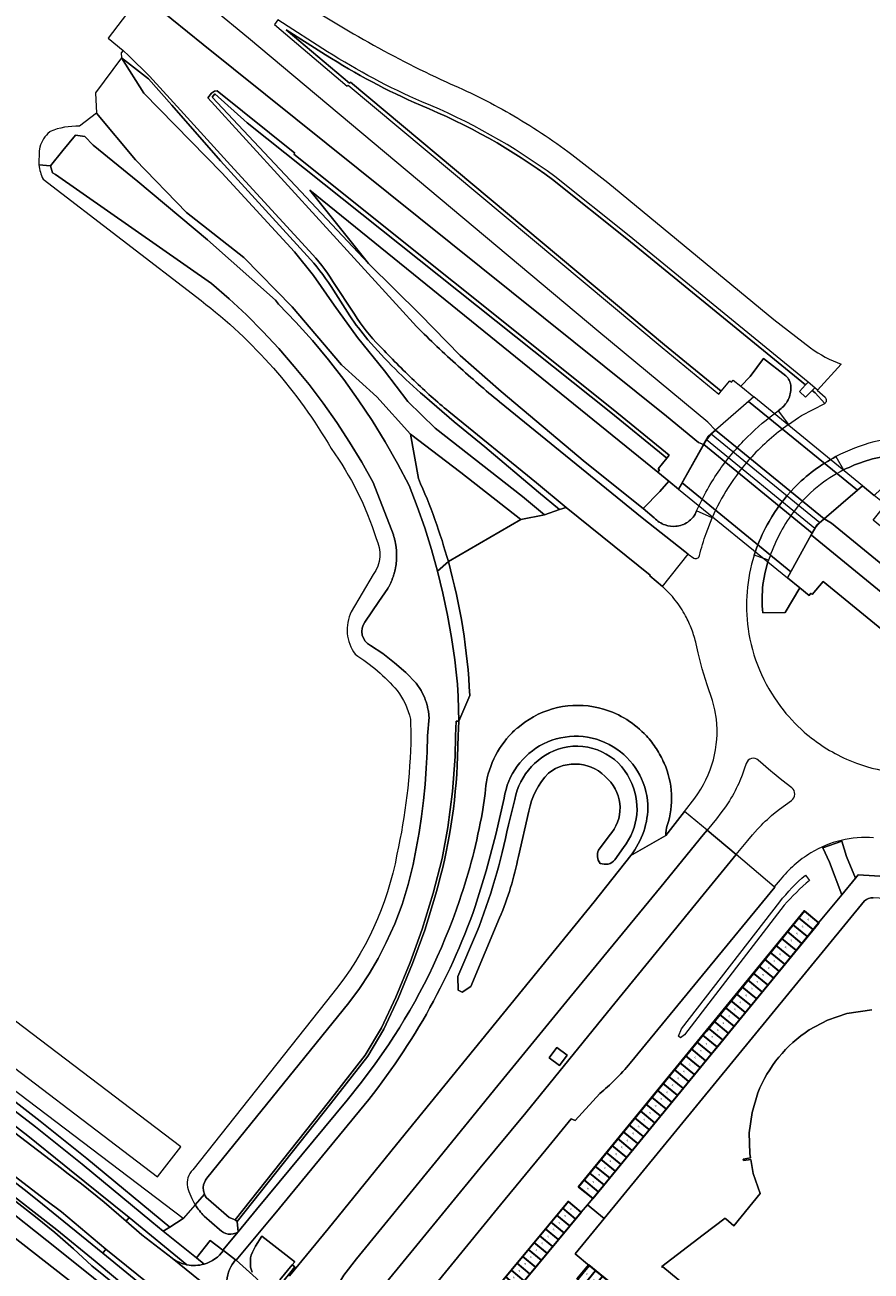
# Model space of a CAD drawing. Header units: metres. Extents: x 93008 to 98406, y 448779 to 454332.
# Tile 115 of 136: x 95317 to 95545, y 451906 to 452241. Entities that reach past the tile are written whole.
import ezdxf
from ezdxf.enums import TextEntityAlignment as Align

# ---------------------------------------------------------------- set-up
doc = ezdxf.new("R2010")
doc.units = ezdxf.units.M
doc.header["$MEASUREMENT"] = 0
for name, color, linetype, lineweight in [('B-PV-VW-MARKERING_PARKEERVAK-G', 7, 'Continuous', 35), ('B-PV-VW-MARKERING_PARKEERVAK-SCHEDING-G', 7, 'Continuous', 35), ('B-RO-VH-VERHARDING_ASFALT-PRIM-V', 11, 'Continuous', 18), ('X-XX-AL-REFERENTIE_IMAGE-G', 7, 'Continuous', 18)]:
    doc.layers.add(name, color=color, linetype=linetype, lineweight=lineweight)
doc.layers.add('B-PV-VW-MARKERING_PARKEERVAK-T', color=7, linetype='Continuous', lineweight=25, plot=False)
for name, color, linetype, lineweight, true_color in [('B-RO-GR-BEPLANTING_CULTUUR_VASTE PLANTENVAK-V', 7, 'Continuous', 18, 0xa5a552), ('B-RO-IE-TERREINAFSCHEIDING_KUNSTMATIG_MUUR-V', 7, 'Continuous', 18, 0xb7b7b7), ('B-RO-KW-KUNSTWERK_DEK-V', 7, 'Continuous', 18, 0xb7b7b7), ('B-RO-OG-BEBOUWING-V', 7, 'Continuous', 18, 0xdc7869), ('B-RO-OG-TERREIN_CULTUURSCHEIDING-V', 7, 'Continuous', 18, 0x28c846), ('B-RO-OG-TERREIN_ONBEGROEID-V', 7, 'Continuous', 18, 0xf0e1b4), ('B-RO-OG-WATER-V', 7, 'Continuous', 18, 0xafcde1), ('B-RO-OG-WATER_GREPPEL-V', 7, 'Continuous', 18, 0xafcde1), ('B-RO-OG-WATER_SLOOT-V', 7, 'Continuous', 18, 0xafcde1), ('B-RO-VH-VERHARDING_BEDRIJFSVLOERPLAAT-V', 7, 'Continuous', 18, 0xcdcdcd), ('B-RO-VH-VERHARDING_BETONSTRAATSTEEN-V', 7, 'Continuous', 18, 0xcdcdcd), ('B-RO-VH-VERHARDING_GRASBETONSTEEN-V', 7, 'Continuous', 18, 0xcdcdcd), ('B-RO-VH-VERHARDING_OPEN-V', 7, 'Continuous', 18, 0xd7aa8c), ('B-RO-VH-VERHARDING_TEGEL-V', 7, 'Continuous', 18, 0xcdcdcd)]:
    doc.layers.add(name, color=color, linetype=linetype, lineweight=lineweight, true_color=true_color)
doc.styles.get("Standard").update_dxf_attribs({"font": 'arial.ttf'})
picture_1 = doc.add_image_def('image1.jpg', size_in_pixel=(3507, 4960))

# ---------------------------------------------------------------- blocks, each defined once
blk = doc.blocks.new('-P')
at = {"layer": 'B-PV-VW-MARKERING_PARKEERVAK-T'}
blk.add_text('P', height=0.5, dxfattribs=at).set_placement((0, 0), align=Align.MIDDLE_CENTER)
blk = doc.blocks.new('*U43')
at = {"layer": 'B-PV-VW-MARKERING_PARKEERVAK-G'}
blk.add_lwpolyline([(0, 0), (115.2, 0), (115.2, 5), (0, 5)], close=True, dxfattribs=at)
at = {"layer": 'B-PV-VW-MARKERING_PARKEERVAK-SCHEDING-G'}
for p, q in [((2.4, 0), (2.4, 5)), ((4.8, 0), (4.8, 5)), ((7.2, 0), (7.2, 5)), ((9.6, 0), (9.6, 5)), ((12, 0), (12, 5)), ((14.4, 0), (14.4, 5)), ((16.8, 0), (16.8, 5)), ((19.2, 0), (19.2, 5)), ((21.6, 0), (21.6, 5)), ((24, 0), (24, 5)), ((26.4, 0), (26.4, 5)), ((28.8, 0), (28.8, 5)), ((31.2, 0), (31.2, 5)), ((33.6, 0), (33.6, 5)), ((36, 0), (36, 5)), ((38.4, 0), (38.4, 5)), ((40.8, 0), (40.8, 5)), ((43.2, 0), (43.2, 5)), ((45.6, 0), (45.6, 5)), ((48, 0), (48, 5)), ((50.4, 0), (50.4, 5)), ((52.8, 0), (52.8, 5)), ((55.2, 0), (55.2, 5)), ((57.6, 0), (57.6, 5)), ((60, 0), (60, 5)), ((62.4, 0), (62.4, 5)), ((64.8, 0), (64.8, 5)), ((67.2, 0), (67.2, 5)), ((69.6, 0), (69.6, 5)), ((72, 0), (72, 5)), ((74.4, 0), (74.4, 5)), ((76.8, 0), (76.8, 5)), ((79.2, 0), (79.2, 5)), ((81.6, 0), (81.6, 5)), ((84, 0), (84, 5)), ((86.4, 0), (86.4, 5)), ((88.8, 0), (88.8, 5)), ((91.2, 0), (91.2, 5)), ((93.6, 0), (93.6, 5)), ((96, 0), (96, 5)), ((98.4, 0), (98.4, 5)), ((100.8, 0), (100.8, 5)), ((103.2, 0), (103.2, 5)), ((105.6, 0), (105.6, 5)), ((108, 0), (108, 5)), ((110.4, 0), (110.4, 5)), ((112.8, 0), (112.8, 5)), ((115.2, 0), (115.2, 5))]:
    blk.add_line(p, q, dxfattribs=at)
at = {"layer": 'B-PV-VW-MARKERING_PARKEERVAK-T'}
for p in [(1.26, 2.67), (3.66, 2.67), (6.06, 2.67), (8.46, 2.67), (10.86, 2.67), (13.26, 2.67), (15.66, 2.67), (18.06, 2.67), (20.46, 2.67), (22.86, 2.67), (25.26, 2.67), (27.66, 2.67), (30.06, 2.67), (32.46, 2.67), (34.86, 2.67), (37.26, 2.67), (39.66, 2.67), (42.06, 2.67), (44.46, 2.67), (46.86, 2.67), (49.26, 2.67), (51.66, 2.67), (54.06, 2.67), (56.46, 2.67), (58.86, 2.67), (61.26, 2.67), (63.66, 2.67), (66.06, 2.67), (68.46, 2.67), (70.86, 2.67), (73.26, 2.67), (75.66, 2.67), (78.06, 2.67), (80.46, 2.67), (82.86, 2.67), (85.26, 2.67), (87.66, 2.67), (90.06, 2.67), (92.46, 2.67), (94.86, 2.67), (97.26, 2.67), (99.66, 2.67), (102.06, 2.67), (104.46, 2.67), (106.86, 2.67), (109.26, 2.67), (111.66, 2.67), (114.06, 2.67)]:
    blk.add_blockref('-P', p, dxfattribs=at)
blk = doc.blocks.new('*U11')
at = {"layer": 'B-PV-VW-MARKERING_PARKEERVAK-G'}
blk.add_lwpolyline([(0, 0), (64.8, 0), (64.8, 4.5), (0, 4.5)], close=True, dxfattribs=at)
at = {"layer": 'B-PV-VW-MARKERING_PARKEERVAK-SCHEDING-G'}
for p, q in [((2.4, 0), (2.4, 4.5)), ((4.8, 0), (4.8, 4.5)), ((7.2, 0), (7.2, 4.5)), ((9.6, 0), (9.6, 4.5)), ((12, 0), (12, 4.5)), ((14.4, 0), (14.4, 4.5)), ((16.8, 0), (16.8, 4.5)), ((19.2, 0), (19.2, 4.5)), ((21.6, 0), (21.6, 4.5)), ((24, 0), (24, 4.5)), ((26.4, 0), (26.4, 4.5)), ((28.8, 0), (28.8, 4.5)), ((31.2, 0), (31.2, 4.5)), ((33.6, 0), (33.6, 4.5)), ((36, 0), (36, 4.5)), ((38.4, 0), (38.4, 4.5)), ((40.8, 0), (40.8, 4.5)), ((43.2, 0), (43.2, 4.5)), ((45.6, 0), (45.6, 4.5)), ((48, 0), (48, 4.5)), ((50.4, 0), (50.4, 4.5)), ((52.8, 0), (52.8, 4.5)), ((55.2, 0), (55.2, 4.5)), ((57.6, 0), (57.6, 4.5)), ((60, 0), (60, 4.5)), ((62.4, 0), (62.4, 4.5)), ((64.8, 0), (64.8, 4.5))]:
    blk.add_line(p, q, dxfattribs=at)
at = {"layer": 'B-PV-VW-MARKERING_PARKEERVAK-T'}
for p in [(1.26, 2.67), (3.66, 2.67), (6.06, 2.67), (8.46, 2.67), (10.86, 2.67), (13.26, 2.67), (15.66, 2.67), (18.06, 2.67), (20.46, 2.67), (22.86, 2.67), (25.26, 2.67), (27.66, 2.67), (30.06, 2.67), (32.46, 2.67), (34.86, 2.67), (37.26, 2.67), (39.66, 2.67), (42.06, 2.67), (44.46, 2.67), (46.86, 2.67), (49.26, 2.67), (51.66, 2.67), (54.06, 2.67), (56.46, 2.67), (58.86, 2.67), (61.26, 2.67), (63.66, 2.67)]:
    blk.add_blockref('-P', p, dxfattribs=at)
blk = doc.blocks.new('*U12')
at = {"layer": 'B-PV-VW-MARKERING_PARKEERVAK-G'}
blk.add_lwpolyline([(0, 0), (96, 0), (96, 5), (0, 5)], close=True, dxfattribs=at)
at = {"layer": 'B-PV-VW-MARKERING_PARKEERVAK-SCHEDING-G'}
for p, q in [((2.4, 0), (2.4, 5)), ((4.8, 0), (4.8, 5)), ((7.2, 0), (7.2, 5)), ((9.6, 0), (9.6, 5)), ((12, 0), (12, 5)), ((14.4, 0), (14.4, 5)), ((16.8, 0), (16.8, 5)), ((19.2, 0), (19.2, 5)), ((21.6, 0), (21.6, 5)), ((24, 0), (24, 5)), ((26.4, 0), (26.4, 5)), ((28.8, 0), (28.8, 5)), ((31.2, 0), (31.2, 5)), ((33.6, 0), (33.6, 5)), ((36, 0), (36, 5)), ((38.4, 0), (38.4, 5)), ((40.8, 0), (40.8, 5)), ((43.2, 0), (43.2, 5)), ((45.6, 0), (45.6, 5)), ((48, 0), (48, 5)), ((50.4, 0), (50.4, 5)), ((52.8, 0), (52.8, 5)), ((55.2, 0), (55.2, 5)), ((57.6, 0), (57.6, 5)), ((60, 0), (60, 5)), ((62.4, 0), (62.4, 5)), ((64.8, 0), (64.8, 5)), ((67.2, 0), (67.2, 5)), ((69.6, 0), (69.6, 5)), ((72, 0), (72, 5)), ((74.4, 0), (74.4, 5)), ((76.8, 0), (76.8, 5)), ((79.2, 0), (79.2, 5)), ((81.6, 0), (81.6, 5)), ((84, 0), (84, 5)), ((86.4, 0), (86.4, 5)), ((88.8, 0), (88.8, 5)), ((91.2, 0), (91.2, 5)), ((93.6, 0), (93.6, 5)), ((96, 0), (96, 5))]:
    blk.add_line(p, q, dxfattribs=at)
at = {"layer": 'B-PV-VW-MARKERING_PARKEERVAK-T'}
for p in [(1.26, 2.67), (3.66, 2.67), (6.06, 2.67), (8.46, 2.67), (10.86, 2.67), (13.26, 2.67), (15.66, 2.67), (18.06, 2.67), (20.46, 2.67), (22.86, 2.67), (25.26, 2.67), (27.66, 2.67), (30.06, 2.67), (32.46, 2.67), (34.86, 2.67), (37.26, 2.67), (39.66, 2.67), (42.06, 2.67), (44.46, 2.67), (46.86, 2.67), (49.26, 2.67), (51.66, 2.67), (54.06, 2.67), (56.46, 2.67), (58.86, 2.67), (61.26, 2.67), (63.66, 2.67), (66.06, 2.67), (68.46, 2.67), (70.86, 2.67), (73.26, 2.67), (75.66, 2.67), (78.06, 2.67), (80.46, 2.67), (82.86, 2.67), (85.26, 2.67), (87.66, 2.67), (90.06, 2.67), (92.46, 2.67), (94.86, 2.67)]:
    blk.add_blockref('-P', p, dxfattribs=at)

msp = doc.modelspace()

# ---------------------------------------------------------------- linework, layer by layer
at = {"layer": 'B-RO-GR-BEPLANTING_CULTUUR_VASTE PLANTENVAK-V'}
msp.add_lwpolyline([(95237.3, 452013.15), (95245.984, 452025.016), (95239.074, 452030.3), (95227.156, 452039.414), (95226.986, 452038.957), (95232.566, 452034.525), (95232.731, 452034.703), (95233.416, 452034.131), (95232.718, 452033.332), (95232.007, 452033.776), (95232.05, 452033.868), (95232.096, 452033.967), (95226.503, 452038.323), (95218.819, 452028.101, 0.0196488), (95237.066, 452010.595), (95271.343, 451984.597), (95308.109, 451956.619), (95321.483, 451946.352), (95334.057, 451936.282), (95356.373, 451917.811), (95360.001, 451920.112)], format="xyb", close=True, dxfattribs=at)
for points in [[(95274.675, 451975.563), (95236.419, 452004.71), (95230.53, 452009.597), (95224.574, 452015.15), (95217.112, 452022.604), (95215.973, 452023.772), (95214.594, 452022.422), (95214.458, 452022.085), (95224.526, 452012.888), (95230.44, 452007.889), (95238.943, 452001.331), (95239.22, 452000.492), (95273.85, 451974.29), (95327.23, 451933.556), (95328.702, 451932.435), (95332.6, 451929.466), (95338.692, 451924.531), (95344.669, 451919.458), (95345.462, 451920.424), (95329.405, 451933.358), (95327.964, 451934.519), (95318.157, 451942.419), (95304.993, 451952.477)], [(95268.22, 451967.102), (95247.117, 451983.102), (95234.84, 451992.647), (95234.625, 451992.414), (95212.071, 452009.113), (95204.322, 452014.409), (95195.699, 452019.769), (95194.44, 452018.407), (95206.075, 452010.913), (95218.799, 452002.279), (95231.282, 451993.3), (95243.515, 451983.983), (95279.748, 451956.513), (95317.541, 451927.697), (95322.144, 451923.961), (95338.352, 451910.808), (95339.21, 451911.858), (95327.231, 451921.893), (95323.015, 451925.105)], [(95272.405, 451947.837), (95236.266, 451975.892), (95225.094, 451984.132), (95201.07, 452000.004), (95192.552, 452005.079), (95176.467, 452015.129), (95171.448, 452017.446), (95266.597, 451936.558), (95264.392, 451933.53), (95263.495, 451934.273), (95261.12, 451931.374), (95260.893, 451931.094), (95282.367, 451913.816), (95309.818, 451891.578), (95326.381, 451878.112), (95329.47, 451875.601), (95339.229, 451887.569), (95341.891, 451893.642)], [(95213.566, 452002.054), (95206.184, 452006.977), (95193.115, 452015.367), (95191.963, 452013.452), (95209.133, 452002.878), (95215.129, 451999.104), (95221.191, 451994.958), (95227.881, 451990.49), (95234.427, 451985.815), (95240.824, 451980.937), (95276.904, 451953.494), (95314.951, 451924.704), (95320.26, 451920.625), (95325.442, 451916.387), (95330.493, 451911.992), (95335.407, 451907.446), (95367.682, 451881.362), (95357.702, 451890.822), (95336.27, 451908.626), (95325.954, 451917.123), (95315.421, 451925.351), (95241.331, 451981.585), (95231.154, 451989.369), (95220.76, 451996.864)]]:
    msp.add_lwpolyline(points, close=True, dxfattribs=at)
at = {"layer": 'B-RO-IE-TERREINAFSCHEIDING_KUNSTMATIG_MUUR-V'}
for points in [[(95513.631, 452141.225), (95512.208, 452139.997), (95541.478, 452116.091), (95542.875, 452117.296)], [(95503.284, 452132.293), (95502.138, 452131.303), (95531.4, 452107.394), (95532.543, 452108.38)], [(95500.832, 452129.71), (95500.103, 452128.419), (95529.302, 452104.52), (95530.015, 452105.798)], [(95494.278, 452118.085), (95493.332, 452116.406), (95522.643, 452092.557), (95523.551, 452094.188)], [(95390.036, 451907.094), (95389.32, 451907.64), (95385.97, 451903.661), (95386.724, 451903.047), (95388.321, 451904.999)]]:
    msp.add_lwpolyline(points, close=True, dxfattribs=at)
msp.add_lwpolyline([(95433.883, 452044.389), (95434.041, 452050), (95434.154, 452053.992), (95433.454, 452054.009), (95433.34, 452050), (95433.183, 452044.46), (95432.518, 452035.012), (95431.256, 452025.322), (95429.694, 452017), (95427.324, 452007.671), (95424.318, 451997.973), (95421.081, 451989.018), (95417.235, 451979.674), (95413.343, 451971.422), (95409.015, 451964.134), (95399.12, 451951.47), (95374.013, 451919.758), (95374.548, 451919.324), (95399.675, 451951.039), (95409.666, 451963.846), (95413.993, 451971.106), (95417.847, 451979.365), (95421.741, 451988.728), (95425.01, 451997.703), (95427.994, 452007.463, 0.0604248)], format="xyb", close=True, dxfattribs=at)
at = {"layer": 'B-RO-KW-KUNSTWERK_DEK-V'}
msp.add_lwpolyline([(95513.631, 452141.225), (95512.208, 452139.997), (95503.284, 452132.293), (95502.138, 452131.303), (95500.832, 452129.71), (95500.103, 452128.419), (95494.278, 452118.085), (95493.332, 452116.406), (95522.643, 452092.557), (95523.551, 452094.188), (95529.302, 452104.52), (95530.015, 452105.798), (95531.4, 452107.394), (95532.543, 452108.38), (95541.478, 452116.091), (95542.875, 452117.296)], close=True, dxfattribs=at)
at = {"layer": 'B-RO-OG-BEBOUWING-V'}
msp.add_lwpolyline([(95545.324, 451976.304), (95538.625, 451975.314), (95533.43, 451973.487), (95528.541, 451970.881, 0.157606), (95514.721, 451953.981), (95513.131, 451948.661), (95512.368, 451943.199), (95512.526, 451937.632), (95512.697, 451936.44), (95510.718, 451936.1), (95510.78, 451935.715), (95512.796, 451936.039), (95513.47, 451932.221), (95515.354, 451926.841), (95508.248, 451918.19), (95506.039, 451920.009), (95505.872, 451920.235), (95500, 451915.749), (95488.804, 451907.196), (95488.978, 451906.963), (95489.139, 451907.091), (95500, 451898.206)], format="xyb", dxfattribs=at)
at = {"layer": 'B-RO-OG-TERREIN_CULTUURSCHEIDING-V'}
for points in [[(95377.589, 452237.764), (95358.338, 452253.628), (95357.713, 452252.827), (95353.434, 452247.104), (95352.768, 452246.311), (95365.363, 452236.028), (95490.098, 452136.035), (95498.735, 452128.942), (95500.078, 452128.374), (95501.325, 452130.6), (95503.284, 452132.293), (95501.225, 452134.384), (95471.841, 452158.72)], [(95389.958, 452180.213), (95370.37, 452201.513), (95349.371, 452222.989), (95343.353, 452232.476), (95336.358, 452223.029), (95336.634, 452217.598), (95347.131, 452205.003), (95360.924, 452190.86), (95376.295, 452178.767), (95389.324, 452165.466), (95402.637, 452149.864), (95412.1, 452141.209), (95421.204, 452131.167), (95434.777, 452120.918), (95450.844, 452108.227), (95457.217, 452109.445), (95451.298, 452114.434), (95427.867, 452132.784), (95420.465, 452139.965), (95414.153, 452148.22), (95406.878, 452157.168), (95400.619, 452165.872), (95395.099, 452173.926)], [(95377.216, 452214.97), (95368.556, 452222.81), (95367.782, 452221.871), (95409.907, 452177.127), (95394.12, 452196.883), (95487.781, 452120.997), (95488.254, 452121.598), (95487.881, 452121.89), (95490.188, 452124.774), (95489.191, 452125.586), (95475.094, 452137.059)], [(95409.907, 452177.127), (95423.756, 452163.351), (95434.562, 452152.377), (95445.624, 452142.642), (95468.195, 452123.634), (95483.82, 452111.233), (95488.268, 452115.79), (95490.713, 452118.573), (95487.781, 452120.997), (95394.12, 452196.883)], [(95534.473, 452107.27), (95532.68, 452108.301), (95532.543, 452108.38), (95530.526, 452106.721), (95529.06, 452104.083), (95529.162, 452104), (95579.943, 452062.516), (95581.339, 452061.875), (95581.44, 452061.828), (95583.428, 452063.514), (95584.673, 452065.749), (95584.583, 452065.852), (95583.301, 452067.326)], [(95475.34, 451977.134), (95488.124, 451992.738), (95500, 452007.27), (95508.844, 452018.092), (95501.007, 452024.628), (95500, 452023.395), (95488.651, 452009.495), (95464.038, 451979.617), (95444.723, 451955.968), (95427.882, 451935.306), (95406.674, 451909.314), (95403.286, 451904.889), (95399.73, 451899.09), (95400.663, 451898.325), (95401.393, 451899.227), (95405.7, 451895.7), (95405.032, 451894.873), (95405.83, 451894.23), (95414.704, 451903.05), (95422.898, 451912.982), (95439.955, 451933.758), (95452.222, 451948.602)], [(95460.583, 451966.176), (95463.372, 451964.051), (95461.26, 451961.284), (95458.472, 451963.383)]]:
    msp.add_lwpolyline(points, close=True, dxfattribs=at)
for points in [[(95398.885, 452234.096), (95385.449, 452242.685), (95384.559, 452241.435), (95404.128, 452224.849), (95404.42, 452225.149), (95488.922, 452154.483), (95504.178, 452141.981), (95504.815, 452142.752), (95489.563, 452155.25), (95405.062, 452225.917), (95404.774, 452225.612), (95387.754, 452240.038), (95398.346, 452233.253, 0.0384455), (95423.848, 452219.713, -0.0617591), (95459.425, 452199.724), (95479.434, 452183.787), (95527.525, 452144.435), (95528.193, 452145.18), (95480.057, 452184.569), (95460.018, 452200.529, 0.0617201), (95424.248, 452220.629, -0.0384795)], [(95459.425, 452199.724, 0.0617591), (95423.848, 452219.713, -0.0384455), (95398.346, 452233.253), (95387.754, 452240.038), (95404.774, 452225.612), (95405.062, 452225.917), (95489.563, 452155.25), (95504.815, 452142.752), (95507.141, 452145.57), (95507.595, 452145.209), (95508.087, 452145.767), (95510.098, 452144.119), (95512.646, 452146.671), (95516.171, 452151.513), (95522.259, 452146.888, -0.0867052), (95523.128, 452145.703, -0.0835769), (95523.537, 452144.348, -0.1333257), (95523.008, 452140.787, -0.1253067), (95520.922, 452138.108), (95520.176, 452137.44), (95522.901, 452133.756), (95525.608, 452135.723), (95526.456, 452136.244), (95532.696, 452139.46), (95530.152, 452142.286), (95529.338, 452142.951), (95527.537, 452141.131), (95525.926, 452142.653), (95527.525, 452144.435), (95479.434, 452183.787)], [(95455.074, 452118.118), (95431.485, 452137.292, -0.0181939), (95422.149, 452145.594, -0.0125229), (95412.936, 452154.889, -0.0633998), (95406.115, 452163.459), (95400.248, 452172.305, 0.0536891), (95393.937, 452180.509), (95372.759, 452203.609), (95360.14, 452217.396), (95350.891, 452227.503), (95345.377, 452232.989), (95343.866, 452234.424), (95343.335, 452233.765), (95343.353, 452232.476), (95350.626, 452226.804), (95356.965, 452219.742), (95370.003, 452204.789), (95393.404, 452179.222, -0.0364717), (95399.839, 452170.894), (95404.826, 452163.011, 0.0206376), (95409.708, 452156.618, 0.0388557), (95424.93, 452141.464), (95432.985, 452134.553), (95441.16, 452127.795), (95455.645, 452115.631), (95461.304, 452110.879), (95463.069, 452111.499)], [(95356.965, 452219.742), (95350.626, 452226.804), (95343.353, 452232.476), (95349.371, 452222.989), (95370.37, 452201.513), (95389.958, 452180.213), (95395.099, 452173.926), (95400.619, 452165.872), (95406.878, 452157.168), (95414.153, 452148.22), (95420.465, 452139.965), (95427.867, 452132.784), (95451.298, 452114.434), (95457.217, 452109.445), (95461.304, 452110.879), (95455.645, 452115.631), (95441.16, 452127.795), (95432.985, 452134.553), (95424.93, 452141.464, -0.0388557), (95409.708, 452156.618, -0.0206376), (95404.826, 452163.011), (95399.839, 452170.894, 0.0364717), (95393.404, 452179.222), (95370.003, 452204.789)], [(95367.782, 452221.871), (95368.556, 452222.81), (95377.216, 452214.97), (95475.094, 452137.059), (95489.191, 452125.586), (95490.188, 452124.774), (95490.816, 452125.559), (95489.822, 452126.362), (95475.718, 452137.84), (95389.776, 452206.503), (95390.018, 452206.822), (95369.183, 452223.59), (95368.449, 452223.516), (95367.623, 452222.99), (95366.61, 452221.672), (95418.187, 452165.167), (95422.795, 452160.174, 0.0127385), (95433.974, 452149.527, 0.0120912), (95445.126, 452139.918), (95483.589, 452108.711), (95495.013, 452099.604), (95495.937, 452098.946), (95497.468, 452097.854, 0.2379847), (95498.367, 452097.788, 0.2527195), (95498.963, 452098.522, -0.0224457), (95500.745, 452104.492), (95502.351, 452108.666), (95498.204, 452110.553, -0.1496977), (95495.817, 452107.542, -0.1334827), (95492.572, 452106.399, -0.1022205), (95489.735, 452106.761, -0.1249399), (95486.821, 452108.665), (95483.82, 452111.233), (95468.195, 452123.634), (95445.624, 452142.642), (95434.562, 452152.377), (95423.756, 452163.351), (95409.907, 452177.127)], [(95530.639, 452142.911), (95530.785, 452143.06), (95530.045, 452143.665), (95529.338, 452142.951), (95530.152, 452142.286), (95532.696, 452139.46, 0.5151037), (95532.816, 452141.08)], [(95450.844, 452108.227), (95434.777, 452120.918), (95421.204, 452131.167), (95423.319, 452119.22, -0.0369497), (95431.372, 452096.888)], [(95501.039, 452063.702), (95499.694, 452068.019), (95498.581, 452072.37), (95498.069, 452074.764, 0.0321616), (95496.889, 452078.62, 0.0323254), (95495.22, 452082.302, 0.0437401), (95492.471, 452086.513, 0.0440753), (95489.025, 452090.191), (95485.567, 452093.09), (95485.704, 452093.244), (95463.069, 452111.499), (95461.304, 452110.879), (95457.217, 452109.445), (95450.844, 452108.227), (95431.372, 452096.888, -0.0568157), (95437.128, 452060.914), (95434.154, 452053.992), (95434.041, 452050), (95433.883, 452044.389, -0.0604248), (95427.994, 452007.463), (95425.01, 451997.703), (95421.741, 451988.728), (95417.847, 451979.365), (95413.993, 451971.106), (95409.666, 451963.846), (95399.675, 451951.039), (95374.548, 451919.324), (95374.755, 451916.544), (95379.707, 451922.57), (95404.166, 451951.961), (95408.026, 451956.799), (95411.717, 451961.766), (95415.234, 451966.858, 0.0665258), (95434.366, 452005.715, 0.0401139), (95440.535, 452029.6), (95441.304, 452034.479, -0.0871898), (95443.158, 452042.804, -0.0871962), (95447.737, 452050, -0.0327831), (95450.038, 452052.213), (95451.941, 452053.666, -0.2313452), (95473.143, 452057.211, -0.0665734), (95479.394, 452054.377, -0.0663423), (95484.68, 452050, -0.0426096), (95487.382, 452046.529, -0.042312), (95489.458, 452042.651, -0.1870019), (95490.28, 452025.892, 0.0553477), (95489.93, 452023.235), (95494.956, 452029.674), (95497.727, 452033.225, 0.0961327), (95502.714, 452043.589, 0.0916959), (95503.523, 452054.549), (95503.149, 452057.001), (95502.473, 452059.485)], [(95447.545, 452026.08), (95449.295, 452032.894, -0.2913195), (95462.184, 452046.806, -0.3512061), (95480.244, 452038.311, -0.2967378), (95478.495, 452019.944), (95476.221, 452016.674, -0.3293353), (95472.209, 452015.71, -0.2826986), (95471.829, 452019.29), (95474.66, 452023.147, 0.4090005), (95474.324, 452038.318, 0.4040491), (95458.296, 452039.954, 0.1496813), (95453.08, 452029.715), (95450.234, 452017.577, -0.0521094), (95445.178, 452001.076), (95437.393, 451982.61), (95435.106, 451981.069), (95434.018, 451981.597), (95433.895, 451985.257), (95438.969, 451996.978, 0.0434186)], [(95271.343, 451984.597), (95237.066, 452010.595, -0.0196488), (95218.819, 452028.101), (95217.718, 452026.636), (95224.809, 452019.404), (95228.959, 452015.316), (95235.691, 452009.371), (95241.361, 452004.894), (95276.63, 451978.053), (95306.898, 451955.027), (95320.265, 451944.766), (95332.807, 451934.721), (95351.525, 451919.228), (95354.653, 451916.72), (95356.373, 451917.811), (95334.057, 451936.282), (95321.483, 451946.352), (95308.109, 451956.619)], [(95494.92, 451969.559), (95493.841, 451968.743), (95493.312, 451969.24), (95494.178, 451971.213), (95520.568, 452005.357, -0.0458601), (95527.504, 452012.551), (95528.609, 452011.131, 0.0305968), (95521.728, 452004.449)], [(95369.756, 451917.213), (95365.66, 451920.794, -0.0584827), (95363.221, 451923.846), (95360.001, 451920.112), (95356.373, 451917.811), (95354.653, 451916.72), (95363.566, 451909.575), (95367.257, 451914.178), (95370.696, 451911.606), (95374.755, 451916.544, -0.3732794)]]:
    msp.add_lwpolyline(points, format="xyb", close=True, dxfattribs=at)
for points in [[(95556.749, 452130.472, 0.1216126), (95535.715, 452125.16), (95537.751, 452121.553, -0.0421786), (95543.834, 452124.02, -0.0467697), (95550.949, 452125.519)], [(95568.289, 452062.163), (95532.226, 452091.542), (95529.298, 452088.058), (95528.95, 452088.367), (95528.485, 452087.774), (95526.005, 452089.805), (95522.011, 452083.182), (95516.029, 452083.092, -0.0578433), (95516.072, 452090.716), (95516.654, 452094.052), (95517.411, 452096.815), (95517.575, 452097.31), (95516.265, 452097.747), (95513.696, 452098.604, 0.1118201), (95512.068, 452078.823, 0.1281901), (95520.805, 452057.912, 0.0520077), (95527.183, 452051.041, 0.0746159), (95538.518, 452043.78, 0.1288415), (95561.174, 452040.025, 0.0468467)], [(95388.652, 451904.711), (95399.004, 451917.403), (95418.576, 451941.471), (95446.202, 451975.433), (95470.642, 452005.313), (95480.47, 452017.811, 0.1712381), (95485.092, 452031.559, 0.2464947), (95475.713, 452047.085, 0.2577451), (95456.981, 452047.869, 0.2410445), (95446.396, 452033.288), (95444.148, 452023.466), (95441.559, 452013.728), (95438.633, 452004.086, -0.0425845), (95425.462, 451975.135, -0.0416339), (95407.495, 451949.082), (95384.672, 451921.42), (95383.258, 451919.706), (95374.254, 451908.907), (95379.616, 451904.118)], [(95545.843, 452022.603, 0.0770748), (95537.112, 452021.88, 0.0776127), (95528.967, 452018.522, 0.042473), (95524.489, 452015.232, 0.0422035), (95520.67, 452011.279), (95519.114, 452009.419), (95519.226, 452009.267), (95480.359, 451961.975, -0.0225039), (95476.203, 451957.464, -0.020202), (95472.172, 451953.775), (95465.471, 451946.496), (95464.476, 451946.963), (95457.597, 451938.597), (95445.396, 451923.833), (95426.994, 451901.26)]]:
    msp.add_lwpolyline(points, format="xyb", dxfattribs=at)
for points in [[(95422.346, 451874.817), (95463.661, 451924.724), (95467.126, 451921.825), (95468.828, 451923.819), (95470.239, 451925.488), (95466.383, 451928.6), (95500, 451969.43), (95500.955, 451970.59), (95527.234, 452002.798), (95531.054, 451999.663), (95537.301, 452007.273), (95533.95, 452016.017), (95532.143, 452019.88), (95537.319, 452021.644), (95538.571, 452017.57), (95540.983, 452011.758), (95541.684, 452012.612), (95569.616, 452010.905)], [(95345.33, 451896.509), (95326.34, 451911.759), (95308.381, 451925.94), (95295.437, 451936.361), (95281.565, 451946.753), (95265.257, 451959.205), (95236.448, 451981.123), (95228.739, 451986.818), (95221.663, 451991.65), (95207.766, 452000.628), (95191.161, 452010.855), (95186.21, 452013.86), (95184.278, 452015.032), (95183.436, 452013.851), (95181.309, 452015.063), (95182.075, 452016.369), (95178.302, 452018.659), (95176.467, 452015.129), (95192.552, 452005.079), (95201.07, 452000.004), (95225.094, 451984.132), (95236.266, 451975.892), (95272.405, 451947.837), (95341.891, 451893.642)], [(95378.544, 451905.741), (95378.256, 451906.472), (95378.147, 451907.041), (95378.08, 451908.486), (95378.093, 451909.028), (95378.152, 451909.585), (95378.32, 451910.275), (95378.62, 451911.053), (95379.481, 451912.651), (95381.14, 451915.43), (95388.445, 451909.731), (95388.567, 451909.636), (95390.01, 451908.51), (95389.32, 451907.64), (95390.036, 451907.094), (95388.321, 451904.999)]]:
    msp.add_lwpolyline(points, dxfattribs=at)
at = {"layer": 'B-RO-OG-TERREIN_ONBEGROEID-V'}
msp.add_lwpolyline([(95252.681, 452020.427), (95246.612, 452012.397), (95353.079, 451931.322), (95359.389, 451939.454)], close=True, dxfattribs=at)
at = {"layer": 'B-RO-OG-WATER-V'}
for points in [[(95403.209, 452145.894), (95399.098, 452151.199), (95394.802, 452156.356), (95390.327, 452161.358), (95385.679, 452166.199), (95384.811, 452167.224), (95366.528, 452183.466), (95347.767, 452199.154), (95335.767, 452208.916), (95333.561, 452211.251), (95330.98, 452211.677), (95327.599, 452207.514), (95324.249, 452203.388), (95324.853, 452201.501), (95325.655, 452201.033), (95367.65, 452171.764), (95372.399, 452167.608), (95377.003, 452163.294), (95381.459, 452158.825), (95385.759, 452154.208), (95389.901, 452149.447), (95393.879, 452144.549), (95397.688, 452139.518), (95401.324, 452134.36), (95404.783, 452129.082), (95408.06, 452123.69), (95411.153, 452118.19), (95416.567, 452104.107, -0.0141469), (95416.855, 452103.14, -0.0144144), (95417.087, 452102.158, -0.0140018), (95417.263, 452101.164, -0.0140102), (95417.383, 452100.162, -0.0149466), (95417.446, 452099.154, -0.0138805), (95417.452, 452098.145, -0.014843), (95417.401, 452097.137, -0.0139043), (95417.293, 452096.134, -0.011748), (95417.157, 452095.291, -0.0119363), (95416.981, 452094.455, -0.0119243), (95416.765, 452093.629, -0.0111073), (95416.51, 452092.814, -0.0115081), (95416.217, 452092.012, -0.0104613), (95415.885, 452091.226, -0.0115299), (95415.516, 452090.456, -0.0115727), (95415.11, 452089.704), (95412.649, 452086.123), (95408.88, 452080.641), (95408.426, 452079.843), (95408.153, 452078.966), (95408.075, 452078.051), (95408.193, 452077.14), (95408.503, 452076.276), (95408.992, 452075.498), (95409.635, 452074.842), (95410.403, 452074.339), (95413.744, 452072.135), (95416.923, 452069.703), (95419.925, 452067.055), (95422.734, 452064.205), (95424.019, 452062.248), (95425.025, 452060.133, -0.0110138), (95425.254, 452059.515, -0.0095968), (95425.46, 452058.889, -0.0091745), (95425.642, 452058.256, -0.0080921), (95425.799, 452057.616, -0.0095229), (95425.931, 452056.97, -0.0109783), (95426.038, 452056.32, -0.0090323), (95426.12, 452055.666, -0.0091954), (95426.176, 452055.009), (95425.787, 452050), (95425.669, 452045.644), (95425.445, 452041.292), (95425.113, 452036.947), (95424.675, 452032.612), (95424.13, 452028.289), (95423.479, 452023.98), (95422.723, 452019.688), (95421.861, 452015.417), (95420.551, 452009.999), (95418.911, 452004.672), (95416.947, 451999.455), (95414.666, 451994.369), (95412.467, 451990.127), (95410.047, 451986.007), (95407.414, 451982.02), (95404.575, 451978.177), (95366.388, 451931.023), (95366, 451930.464), (95365.704, 451929.851), (95365.508, 451929.2), (95365.416, 451928.526), (95365.462, 451927.608), (95365.699, 451926.721), (95365.924, 451926.229), (95366.208, 451925.769), (95368.904, 451923.42), (95370.915, 451921.669), (95372.35, 451920.42), (95374.013, 451919.758), (95399.12, 451951.47), (95409.015, 451964.134), (95413.343, 451971.422), (95417.235, 451979.674), (95421.081, 451989.018), (95424.318, 451997.973), (95427.324, 452007.671), (95429.694, 452017), (95431.256, 452025.322), (95432.518, 452035.012), (95433.183, 452044.46), (95433.34, 452050), (95433.454, 452054.009), (95434.154, 452053.992), (95434.151, 452057.296), (95434.045, 452060.597), (95433.835, 452063.894), (95433.522, 452067.183), (95433.106, 452070.46), (95432.233, 452076.476), (95431.169, 452082.461), (95429.914, 452088.409), (95428.469, 452094.314), (95426.836, 452100.17), (95425.018, 452105.971), (95423.015, 452111.71), (95420.833, 452117.376), (95417.712, 452123.327), (95414.387, 452129.157), (95410.858, 452134.866), (95407.131, 452140.447)], [(95480.244, 452038.311, 0.3512061), (95462.184, 452046.806, 0.2913195), (95449.295, 452032.894), (95447.545, 452026.08, -0.0434186), (95438.969, 451996.978), (95433.895, 451985.257), (95434.018, 451981.597), (95435.106, 451981.069), (95437.393, 451982.61), (95445.178, 452001.076, 0.0521094), (95450.234, 452017.577), (95453.08, 452029.715, -0.1496813), (95458.296, 452039.954, -0.4040491), (95474.324, 452038.318, -0.4090005), (95474.66, 452023.147), (95471.829, 452019.29, 0.2826986), (95472.209, 452015.71, 0.3293353), (95476.221, 452016.674), (95478.495, 452019.944, 0.2967378)]]:
    msp.add_lwpolyline(points, format="xyb", close=True, dxfattribs=at)
at = {"layer": 'B-RO-OG-WATER_GREPPEL-V'}
msp.add_lwpolyline([(95528.609, 452011.131, 0.0305968), (95521.728, 452004.449), (95494.92, 451969.559), (95493.841, 451968.743), (95493.312, 451969.24), (95494.178, 451971.213), (95520.568, 452005.357, -0.0458601), (95527.504, 452012.551)], format="xyb", close=True, dxfattribs=at)
at = {"layer": 'B-RO-OG-WATER_SLOOT-V'}
for points in [[(95421.204, 452131.167), (95412.1, 452141.209), (95402.637, 452149.864), (95389.324, 452165.466), (95376.295, 452178.767), (95360.924, 452190.86), (95347.131, 452205.003), (95336.634, 452217.598), (95332.072, 452214.053, 0.1059353), (95324.222, 452212.667), (95324.077, 452212.552, 0.1612399), (95321.431, 452208.41), (95321.251, 452207.461), (95321.132, 452203.659), (95324.249, 452203.388), (95327.599, 452207.514), (95330.98, 452211.677), (95333.561, 452211.251), (95335.767, 452208.916), (95347.767, 452199.154), (95366.528, 452183.466), (95384.811, 452167.224), (95385.679, 452166.199), (95390.327, 452161.358), (95394.802, 452156.356), (95399.098, 452151.199), (95403.209, 452145.894), (95407.131, 452140.447), (95410.858, 452134.866), (95414.387, 452129.157), (95417.712, 452123.327), (95420.833, 452117.376), (95423.015, 452111.71), (95425.018, 452105.971), (95426.836, 452100.17), (95428.469, 452094.314), (95431.372, 452096.888, 0.0369497), (95423.319, 452119.22)], [(95397.688, 452139.518), (95393.879, 452144.549), (95389.901, 452149.447), (95385.759, 452154.208), (95381.459, 452158.825), (95377.003, 452163.294), (95372.399, 452167.608), (95367.65, 452171.764), (95325.655, 452201.033), (95324.853, 452201.501), (95324.249, 452203.388), (95321.132, 452203.659, 0.0836358), (95322.289, 452199.844), (95364.801, 452167.153, -0.0981625), (95399.85, 452127.295, -0.0799834), (95411.934, 452103.162, -0.2742645), (95411.181, 452093.422), (95405.245, 452083.429, 0.2733767), (95406.248, 452071.978, -0.0734782), (95417.606, 452062.2, -0.1063374), (95421.182, 452054.526), (95421.286, 452050, -0.0498173), (95417.536, 452018.148, -0.124977), (95400.313, 451980.768), (95362.583, 451933.259, 0.2700196), (95361.185, 451928.614, 0.0776399), (95363.221, 451923.846), (95365.699, 451926.721), (95365.462, 451927.608), (95365.416, 451928.526), (95365.508, 451929.2), (95365.704, 451929.851), (95366, 451930.464), (95366.388, 451931.023), (95404.575, 451978.177), (95407.414, 451982.02), (95410.047, 451986.007), (95412.467, 451990.127), (95414.666, 451994.369), (95416.947, 451999.455), (95418.911, 452004.672), (95420.551, 452009.999), (95421.861, 452015.417), (95422.723, 452019.688), (95423.479, 452023.98), (95424.13, 452028.289), (95424.675, 452032.612), (95425.113, 452036.947), (95425.445, 452041.292), (95425.669, 452045.644), (95425.787, 452050), (95426.176, 452055.009, 0.0091954), (95426.12, 452055.666, 0.0090323), (95426.038, 452056.32, 0.0109783), (95425.931, 452056.97, 0.0095229), (95425.799, 452057.616, 0.0080921), (95425.642, 452058.256, 0.0091745), (95425.46, 452058.889, 0.0095968), (95425.254, 452059.515, 0.0110138), (95425.025, 452060.133), (95424.019, 452062.248), (95422.734, 452064.205), (95419.925, 452067.055), (95416.923, 452069.703), (95413.744, 452072.135), (95410.403, 452074.339), (95409.635, 452074.842), (95408.992, 452075.498), (95408.503, 452076.276), (95408.193, 452077.14), (95408.075, 452078.051), (95408.153, 452078.966), (95408.426, 452079.843), (95408.88, 452080.641), (95412.649, 452086.123), (95415.11, 452089.704, 0.0115727), (95415.516, 452090.456, 0.0115299), (95415.885, 452091.226, 0.0104613), (95416.217, 452092.012, 0.0115081), (95416.51, 452092.814, 0.0111073), (95416.765, 452093.629, 0.0119243), (95416.981, 452094.455, 0.0119363), (95417.157, 452095.291, 0.011748), (95417.293, 452096.134, 0.0139043), (95417.401, 452097.137, 0.014843), (95417.452, 452098.145, 0.0138805), (95417.446, 452099.154, 0.0149466), (95417.383, 452100.162, 0.0140102), (95417.263, 452101.164, 0.0140018), (95417.087, 452102.158, 0.0144144), (95416.855, 452103.14, 0.0141469), (95416.567, 452104.107), (95411.153, 452118.19), (95408.06, 452123.69), (95404.783, 452129.082), (95401.324, 452134.36)], [(95431.372, 452096.888), (95428.469, 452094.314), (95429.914, 452088.409), (95431.169, 452082.461), (95432.233, 452076.476), (95433.106, 452070.46), (95433.522, 452067.183), (95433.835, 452063.894), (95434.045, 452060.597), (95434.151, 452057.296), (95434.154, 452053.992), (95437.128, 452060.914, 0.0568157)], [(95372.35, 451920.42), (95370.915, 451921.669), (95368.904, 451923.42), (95366.208, 451925.769), (95365.924, 451926.229), (95365.699, 451926.721), (95363.221, 451923.846, 0.0584827), (95365.66, 451920.794), (95369.756, 451917.213, 0.3732794), (95374.755, 451916.544), (95374.548, 451919.324), (95374.013, 451919.758)]]:
    msp.add_lwpolyline(points, format="xyb", close=True, dxfattribs=at)
at = {"layer": 'B-RO-VH-VERHARDING_ASFALT-PRIM-V'}
for points in [[(95384.559, 452241.435), (95404.128, 452224.849), (95404.42, 452225.149), (95488.922, 452154.483), (95504.178, 452141.981), (95504.815, 452142.752), (95507.141, 452145.57), (95507.595, 452145.209), (95508.087, 452145.767), (95510.098, 452144.119), (95513.631, 452141.225), (95503.284, 452132.293), (95501.225, 452134.384), (95471.841, 452158.72), (95377.589, 452237.764), (95358.338, 452253.628)], [(95373.555, 451896.078), (95357.064, 451909.445), (95348.897, 451915.726), (95344.669, 451919.458), (95338.692, 451924.531), (95332.6, 451929.466), (95328.702, 451932.435), (95327.23, 451933.556), (95273.85, 451974.29)], [(95268.22, 451967.102), (95323.015, 451925.105), (95327.231, 451921.893), (95339.21, 451911.858), (95350.287, 451902.883)]]:
    msp.add_lwpolyline(points, dxfattribs=at)
for points in [[(95348.748, 452249.605), (95339.783, 452237.748), (95343.866, 452234.424), (95345.377, 452232.989), (95350.891, 452227.503), (95360.14, 452217.396), (95372.759, 452203.609), (95393.937, 452180.509, -0.0536891), (95400.248, 452172.305), (95406.115, 452163.459, 0.0633998), (95412.936, 452154.889, 0.0125229), (95422.149, 452145.594, 0.0181939), (95431.485, 452137.292), (95455.074, 452118.118), (95463.069, 452111.499), (95485.704, 452093.244), (95485.567, 452093.09), (95489.025, 452090.191), (95495.937, 452098.946), (95495.013, 452099.604), (95483.589, 452108.711), (95445.126, 452139.918, -0.0120912), (95433.974, 452149.527, -0.0127385), (95422.795, 452160.174), (95418.187, 452165.167), (95366.61, 452221.672), (95367.623, 452222.99), (95368.449, 452223.516), (95369.183, 452223.59), (95390.018, 452206.822), (95389.776, 452206.503), (95475.718, 452137.84), (95489.822, 452126.362), (95490.816, 452125.559), (95490.188, 452124.774), (95487.881, 452121.89), (95488.254, 452121.598), (95487.781, 452120.997), (95490.713, 452118.573), (95493.332, 452116.406), (95500.078, 452128.374), (95498.735, 452128.942), (95490.098, 452136.035), (95365.363, 452236.028), (95352.768, 452246.311)], [(95387.346, 452250.481, 0.0196291), (95408.518, 452237.405, 0.0196459), (95430.75, 452225.98, -0.0300393), (95447.967, 452217.437, -0.0311012), (95464.57, 452206.491), (95474.269, 452198.957), (95519.028, 452162.063), (95528.887, 452154.423, 0.0738134), (95537.092, 452150.065), (95530.785, 452143.06), (95530.045, 452143.665), (95528.193, 452145.18), (95480.057, 452184.569), (95460.018, 452200.529, 0.0617201), (95424.248, 452220.629, -0.0384795), (95398.885, 452234.096), (95385.449, 452242.685)], [(95569.616, 452010.905), (95541.684, 452012.612), (95540.983, 452011.758), (95537.301, 452007.273), (95531.054, 451999.663), (95504.728, 451967.386), (95500, 451961.642), (95470.239, 451925.488), (95468.828, 451923.819), (95473.309, 451920.145), (95543.406, 452005.638, -0.2011537), (95545.766, 452006.433)]]:
    msp.add_lwpolyline(points, format="xyb", dxfattribs=at)
for points in [[(95512.208, 452139.997), (95503.284, 452132.293), (95532.543, 452108.38), (95541.478, 452116.091)], [(95500.103, 452128.419), (95494.278, 452118.085), (95523.551, 452094.188), (95529.302, 452104.52)], [(95548.625, 452111.681), (95548.26, 452111.97), (95548.718, 452112.541), (95546.036, 452114.724), (95542.875, 452117.296), (95541.478, 452116.091), (95532.543, 452108.38), (95532.68, 452108.301), (95534.473, 452107.27), (95583.301, 452067.326), (95584.583, 452065.852), (95584.673, 452065.749), (95591.344, 452077.727), (95587.776, 452080.625), (95585.489, 452082.483), (95584.998, 452081.88), (95584.656, 452082.179), (95581.706, 452078.578), (95545.698, 452108.037)], [(95529.162, 452104), (95529.06, 452104.083), (95522.643, 452092.557), (95526.005, 452089.805), (95528.485, 452087.774), (95528.95, 452088.367), (95529.298, 452088.058), (95532.226, 452091.542), (95568.289, 452062.163), (95565.371, 452058.584), (95565.694, 452058.307), (95565.231, 452057.714), (95567.21, 452056.092), (95571.074, 452052.927), (95581.44, 452061.828), (95581.339, 452061.875), (95579.943, 452062.516)], [(95464.038, 451979.617), (95488.651, 452009.495), (95500, 452023.395), (95501.007, 452024.628), (95494.956, 452029.674), (95489.93, 452023.235), (95480.47, 452017.811), (95470.642, 452005.313), (95446.202, 451975.433), (95418.576, 451941.471), (95399.004, 451917.403), (95388.652, 451904.711), (95388.321, 451904.999), (95386.724, 451903.047), (95396.472, 451895.092), (95399.73, 451899.09), (95403.286, 451904.889), (95406.674, 451909.314), (95427.882, 451935.306), (95444.723, 451955.968)]]:
    msp.add_lwpolyline(points, close=True, dxfattribs=at)
for points in [[(95601.707, 452078.057, 0.0167512), (95602.075, 452081.048, 0.0169534), (95602.238, 452084.057), (95602.214, 452084.304, 0.1410149), (95595.96, 452108.33, 0.0883479), (95585.671, 452120.273, 0.0530866), (95577.688, 452125.468, 0.120629), (95556.749, 452130.472, 0.1216126), (95535.715, 452125.16, 0.0817111), (95524.502, 452116.768, 0.061082), (95517.693, 452107.693, 0.0426506), (95514.338, 452100.496), (95513.696, 452098.604, 0.1118201), (95512.068, 452078.823, 0.1281901), (95520.805, 452057.912, 0.0520077), (95527.183, 452051.041, 0.0746159), (95538.518, 452043.78, 0.1288415), (95561.174, 452040.025, 0.0468467), (95569.181, 452041.486, 0.0527934), (95577.707, 452044.89, 0.1155826), (95593.982, 452058.938, 0.0321082), (95597.149, 452064.251, 0.04564), (95600.423, 452072.398, 0.0328984)], [(95438.633, 452004.086), (95441.559, 452013.728), (95444.148, 452023.466), (95446.396, 452033.288, -0.2410445), (95456.981, 452047.869, -0.2577451), (95475.713, 452047.085, -0.2464947), (95485.092, 452031.559, -0.1712381), (95480.47, 452017.811), (95489.93, 452023.235, -0.0553477), (95490.28, 452025.892, 0.1870019), (95489.458, 452042.651, 0.042312), (95487.382, 452046.529, 0.0426096), (95484.68, 452050, 0.0663423), (95479.394, 452054.377, 0.0665734), (95473.143, 452057.211, 0.2313452), (95451.941, 452053.666), (95450.038, 452052.213, 0.0327831), (95447.737, 452050, 0.0871962), (95443.158, 452042.804, 0.0871898), (95441.304, 452034.479), (95440.535, 452029.6, -0.0401139), (95434.366, 452005.715, -0.0665258), (95415.234, 451966.858), (95411.717, 451961.766), (95408.026, 451956.799), (95404.166, 451951.961), (95379.707, 451922.57), (95374.755, 451916.544), (95370.696, 451911.606), (95370.844, 451911.489), (95374.095, 451909.029), (95374.254, 451908.907), (95383.258, 451919.706), (95384.672, 451921.42), (95407.495, 451949.082, 0.0416339), (95425.462, 451975.135, 0.0425845)], [(95464.476, 451946.963), (95465.471, 451946.496), (95472.172, 451953.775, 0.020202), (95476.203, 451957.464, 0.0225039), (95480.359, 451961.975), (95519.226, 452009.267), (95519.114, 452009.419), (95508.844, 452018.092), (95500, 452007.27), (95488.124, 451992.738), (95475.34, 451977.134), (95452.222, 451948.602), (95439.955, 451933.758), (95422.898, 451912.982), (95414.704, 451903.05), (95405.83, 451894.23), (95402.522, 451890.132), (95412.215, 451882.308), (95415.35, 451886.15), (95417.486, 451888.992, 0.0299456), (95421.278, 451894.121), (95426.994, 451901.26), (95445.396, 451923.833), (95457.597, 451938.597)], [(95374.095, 451909.029), (95370.844, 451911.489, -0.164576), (95365.673, 451907.886, -0.1209903), (95360.983, 451907.694, -0.1104433), (95357.064, 451909.445), (95373.555, 451896.078, -0.0908923), (95371.965, 451899.579, -0.0903404), (95371.71, 451903.42, -0.1449163)]]:
    msp.add_lwpolyline(points, format="xyb", close=True, dxfattribs=at)
at = {"layer": 'B-RO-VH-VERHARDING_BEDRIJFSVLOERPLAAT-V'}
msp.add_lwpolyline([(95304.993, 451952.477), (95318.157, 451942.419), (95327.964, 451934.519), (95329.405, 451933.358), (95345.462, 451920.424), (95360.983, 451907.694, 0.1209903), (95365.673, 451907.886), (95363.566, 451909.575), (95354.653, 451916.72), (95351.525, 451919.228), (95332.807, 451934.721), (95320.265, 451944.766), (95306.898, 451955.027)], format="xyb", dxfattribs=at)
msp.add_lwpolyline([(95370.844, 451911.489), (95370.696, 451911.606), (95367.257, 451914.178), (95363.566, 451909.575), (95365.673, 451907.886, 0.164576)], format="xyb", close=True, dxfattribs=at)
at = {"layer": 'B-RO-VH-VERHARDING_BETONSTRAATSTEEN-V'}
for points in [[(95520.176, 452137.44), (95520.922, 452138.108, 0.1253067), (95523.008, 452140.787, 0.1333257), (95523.537, 452144.348, 0.0835769), (95523.128, 452145.703, 0.0867052), (95522.259, 452146.888), (95516.171, 452151.513), (95512.646, 452146.671), (95510.098, 452144.119), (95513.631, 452141.225), (95503.284, 452132.293), (95501.325, 452130.6), (95500.078, 452128.374), (95493.332, 452116.406), (95490.713, 452118.573), (95488.268, 452115.79), (95483.82, 452111.233), (95486.821, 452108.665, 0.1249399), (95489.735, 452106.761, 0.1022205), (95492.572, 452106.399, 0.1334827), (95495.817, 452107.542, 0.1496977), (95498.204, 452110.553, -0.0238552), (95501.104, 452116.313, -0.0230918), (95504.436, 452121.625, -0.0437763), (95511.877, 452130.444, -0.0411324)], [(95517.743, 452129.683, 0.0251251), (95513.053, 452125.139, 0.0435619), (95506.702, 452116.846, 0.0387219), (95502.351, 452108.666), (95498.204, 452110.553, -0.0238552), (95501.104, 452116.313, -0.0230918), (95504.436, 452121.625, -0.0437763), (95511.877, 452130.444, -0.0411324), (95520.176, 452137.44), (95522.901, 452133.756, 0.0254499)], [(95537.751, 452121.553, 0.0556225), (95530.698, 452116.977, 0.0635943), (95524.096, 452109.993, 0.0382372), (95520.444, 452104.129, 0.0412489), (95517.575, 452097.31), (95516.265, 452097.747), (95513.696, 452098.604), (95514.338, 452100.496, -0.0426506), (95517.693, 452107.693, -0.061082), (95524.502, 452116.768, -0.0817111), (95535.715, 452125.16)], [(95541.478, 452116.091), (95542.875, 452117.296), (95546.036, 452114.724), (95551.602, 452120.019), (95550.949, 452125.519, 0.0467697), (95543.834, 452124.02, 0.0421786), (95537.751, 452121.553, 0.0556225), (95530.698, 452116.977, 0.0635943), (95524.096, 452109.993, 0.0382372), (95520.444, 452104.129, 0.0412489), (95517.575, 452097.31), (95517.411, 452096.815), (95516.654, 452094.052), (95516.072, 452090.716, 0.0578433), (95516.029, 452083.092), (95522.011, 452083.182), (95526.005, 452089.805), (95522.643, 452092.557), (95529.06, 452104.083), (95530.526, 452106.721), (95532.543, 452108.38)], [(95581.649, 451978.9), (95582.918, 451980.426), (95552.789, 452004.934, 0.159208), (95550.601, 452006.136), (95545.766, 452006.433, 0.2011537), (95543.406, 452005.638), (95473.309, 451920.145), (95465.485, 451910.603), (95469.397, 451907.446), (95500, 451882.359), (95558.317, 451834.554), (95638.141, 451932.632), (95629.912, 451939.391)], [(95345.462, 451920.424), (95344.669, 451919.458), (95348.897, 451915.726), (95357.064, 451909.445, 0.1104433), (95360.983, 451907.694)], [(95350.287, 451902.883), (95339.21, 451911.858), (95338.352, 451910.808), (95359.734, 451893.359), (95369.749, 451883.806), (95397.075, 451861.789), (95397.254, 451861.645), (95398.653, 451860.16), (95403.895, 451854.12, 0.0573696), (95405.382, 451852.689), (95406.503, 451851.835, 0.1180771), (95407.348, 451856.28, 0.2131625), (95407.023, 451856.969), (95398.661, 451863.736)]]:
    msp.add_lwpolyline(points, format="xyb", close=True, dxfattribs=at)
msp.add_lwpolyline([(95500, 451898.206), (95489.139, 451907.091), (95488.978, 451906.963), (95488.804, 451907.196), (95500, 451915.749), (95505.872, 451920.235), (95506.039, 451920.009), (95508.248, 451918.19), (95515.354, 451926.841), (95513.47, 451932.221), (95512.796, 451936.039), (95510.78, 451935.715), (95510.718, 451936.1), (95512.697, 451936.44), (95512.526, 451937.632), (95512.368, 451943.199), (95513.131, 451948.661), (95514.721, 451953.981, -0.157606), (95528.541, 451970.881), (95533.43, 451973.487), (95538.625, 451975.314), (95545.324, 451976.304)], format="xyb", dxfattribs=at)
msp.add_lwpolyline([(95463.336, 451900.073), (95466.453, 451903.858), (95469.397, 451907.446), (95465.485, 451910.603), (95473.309, 451920.145), (95468.828, 451923.819), (95467.126, 451921.825), (95425.745, 451872.007), (95434.278, 451865.013), (95434.641, 451865.413), (95437.782, 451869.22), (95444.207, 451877.007), (95447.314, 451880.787), (95453.761, 451888.525), (95456.862, 451892.305)], close=True, dxfattribs=at)
msp.add_lwpolyline([(95385.97, 451903.661), (95389.32, 451907.64), (95390.01, 451908.51), (95388.567, 451909.636), (95388.445, 451909.731), (95381.14, 451915.43), (95379.481, 451912.651), (95378.62, 451911.053), (95378.32, 451910.275), (95378.152, 451909.585), (95378.093, 451909.028), (95378.08, 451908.486), (95378.147, 451907.041), (95378.256, 451906.472), (95378.544, 451905.741)], dxfattribs=at)
at = {"layer": 'B-RO-VH-VERHARDING_GRASBETONSTEEN-V'}
for points in [[(95538.571, 452017.57), (95537.319, 452021.644), (95532.143, 452019.88), (95533.95, 452016.017), (95537.301, 452007.273), (95540.983, 452011.758)], [(95504.728, 451967.386), (95531.054, 451999.663), (95527.234, 452002.798), (95500.955, 451970.59), (95500, 451969.43), (95466.383, 451928.6), (95470.239, 451925.488), (95500, 451961.642)], [(95467.126, 451921.825), (95463.661, 451924.724), (95422.346, 451874.817), (95424.165, 451873.313), (95425.745, 451872.007)]]:
    msp.add_lwpolyline(points, close=True, dxfattribs=at)
at = {"layer": 'B-RO-VH-VERHARDING_OPEN-V'}
msp.add_lwpolyline([(95522.093, 452031.497), (95523.734, 452032.655, 0.5155244), (95523.807, 452036.013), (95521.173, 452038.068), (95518.587, 452040.183), (95518.218, 452040.502), (95514.796, 452043.458, 0.5334239), (95511.554, 452042.614), (95511.019, 452041.031), (95510.825, 452040.502), (95510.442, 452039.462), (95509.824, 452037.91, -0.0386473), (95507.068, 452032.57), (95505.938, 452030.911), (95504.755, 452029.29), (95503.521, 452027.707), (95501.007, 452024.628), (95508.844, 452018.092), (95511.972, 452021.856), (95513.271, 452023.385), (95514.6, 452024.888, -0.0277434), (95518.911, 452029.048), (95520.485, 452030.294)], format="xyb", close=True, dxfattribs=at)
at = {"layer": 'B-RO-VH-VERHARDING_TEGEL-V'}
for points in [[(95530.045, 452143.665), (95528.193, 452145.18), (95527.525, 452144.435), (95525.926, 452142.653), (95527.537, 452141.131), (95529.338, 452142.951)], [(95463.372, 451964.051), (95460.583, 451966.176), (95458.472, 451963.383), (95461.26, 451961.284)]]:
    msp.add_lwpolyline(points, close=True, dxfattribs=at)
for points in [[(95359.734, 451893.359), (95338.352, 451910.808), (95322.144, 451923.961), (95317.541, 451927.697), (95279.748, 451956.513), (95243.515, 451983.983), (95231.282, 451993.3), (95218.799, 452002.279), (95206.075, 452010.913), (95194.44, 452018.407), (95191.502, 452020.298), (95191.443, 452020.207), (95189.164, 452017.837), (95193.115, 452015.367), (95206.184, 452006.977), (95213.566, 452002.054), (95220.76, 451996.864), (95231.154, 451989.369), (95241.331, 451981.585), (95315.421, 451925.351), (95325.954, 451917.123), (95336.27, 451908.626), (95357.702, 451890.822)], [(95308.381, 451925.94), (95326.34, 451911.759), (95345.33, 451896.509)], [(95367.682, 451881.362), (95335.407, 451907.446), (95330.493, 451911.992), (95325.442, 451916.387), (95320.26, 451920.625), (95314.951, 451924.704)]]:
    msp.add_lwpolyline(points, dxfattribs=at)
msp.add_lwpolyline([(95383.137, 451900.187), (95379.616, 451904.118), (95374.254, 451908.907), (95374.095, 451909.029, 0.1449163), (95371.71, 451903.42), (95382.94, 451896.19), (95405.792, 451877.471), (95408.101, 451875.327), (95410.262, 451877.981)], format="xyb", close=True, dxfattribs=at)

# ---------------------------------------------------------------- block references
at = {"layer": 'B-PV-VW-MARKERING_PARKEERVAK-G'}
for name, p, rotation in [('*U12', (95470.239, 451925.488), 50.6521735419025), ('*U11', (95425.745, 451872.007), 50.28550163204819), ('*U43', (95465.987, 451903.827), 320.7668916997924)]:
    msp.add_blockref(name, p, dxfattribs=dict(at, rotation=rotation))

# ---------------------------------------------------------------- pictures from other files: only their frames are drawn
at = {"layer": 'X-XX-AL-REFERENTIE_IMAGE-G'}
image = msp.add_image(picture_1, insert=(95651.8, 452165.596), size_in_units=(148.17, 209.56), rotation=52.36719, dxfattribs=dict(at, fade=30))
image.dxf.flags = 7

doc.saveas('drawing.dxf')
